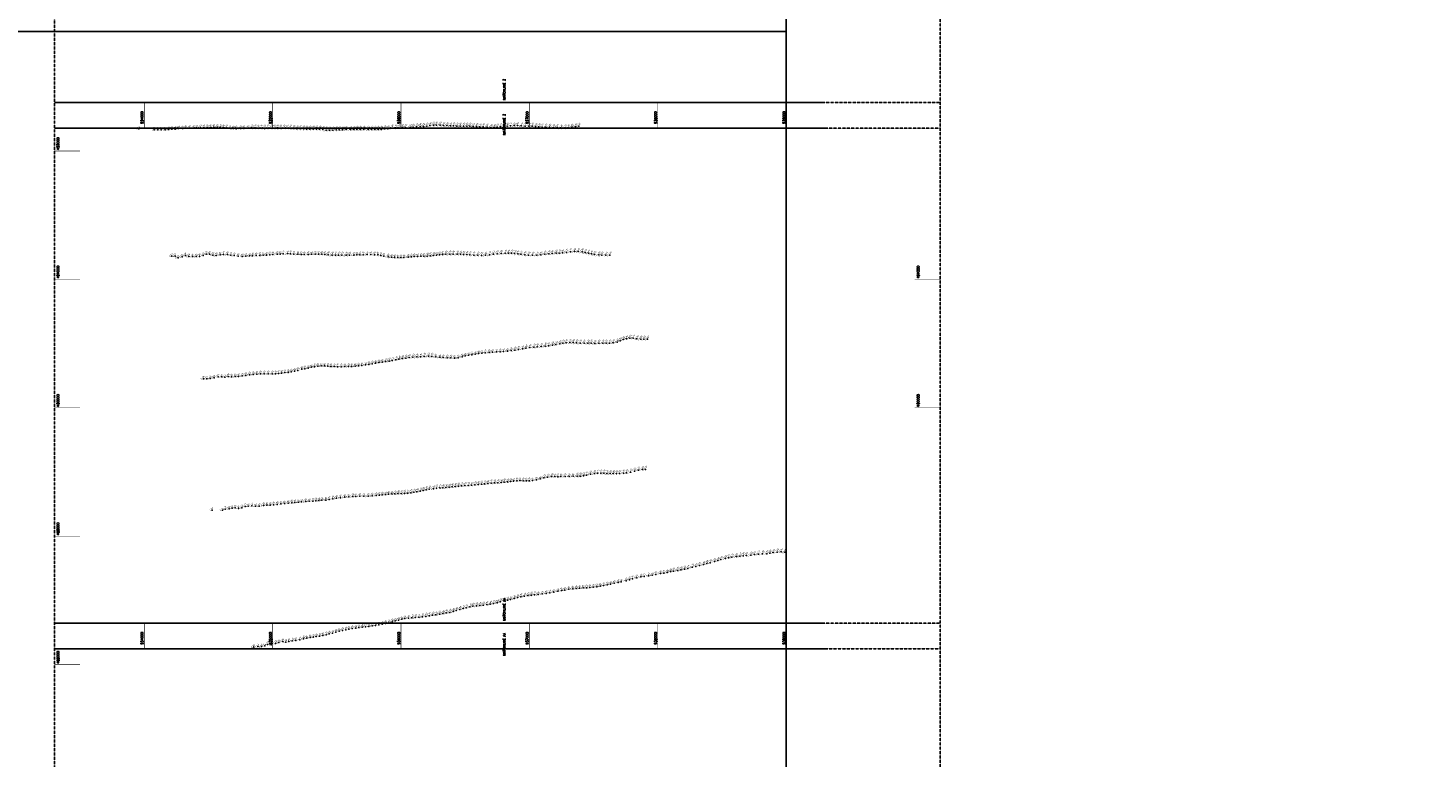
# Model space of a CAD drawing. Header units: feet. Extents: x 923032 to 950902, y 470215 to 606658.
# Tile 2 of 66: x 933094 to 944000, y 487273 to 492958. Entities that reach past the tile are written whole.
import ezdxf
from ezdxf.enums import TextEntityAlignment as Align

# ---------------------------------------------------------------- set-up
doc = ezdxf.new("R2010")
doc.units = ezdxf.units.FT
doc.header["$MEASUREMENT"] = 0
doc.header["$XCLIPFRAME"] = 0
doc.header["$PDSIZE"] = 100
doc.linetypes.add('DASHED', pattern=[0.75, 0.5, -0.25])
doc.linetypes.add('DASHED2', pattern=[0.375, 0.25, -0.125])
doc.layers.add('ALIGNSPACE-24x36', color=1, linetype='DASHED2', plot=False)
for name, color, linetype in [('ELEV8', 7, 'Continuous'), ('GRID-LABELS-X', 7, 'Continuous'), ('GRID-LABELS-Y', 7, 'Continuous'), ('GRID-TICKS-X', 7, 'Continuous'), ('GRID-TICKS-Y', 7, 'Continuous'), ('MATCHLINE', 7, 'DASHED'), ('POINTS8', 7, 'Continuous')]:
    doc.layers.add(name, color=color, linetype=linetype)
doc.layers.add('MrSID', color=251, linetype='Continuous', transparency=0.2)
doc.styles.add('MM-STANDARD', font='txt', dxfattribs={"height": 1})
doc.styles.get("Standard").update_dxf_attribs({"font": 'simplex.shx'})
picture_1 = doc.add_image_def('image1.sid', size_in_pixel=(6320, 6967))
picture_2 = doc.add_image_def('image2.sid', size_in_pixel=(6323, 6967))

msp = doc.modelspace()

# ---------------------------------------------------------------- linework, layer by layer
at = {"layer": 'ALIGNSPACE-24x36'}
for points in [[(933300, 496435), (940200, 496435), (940200, 492179), (933300, 492179)], [(933300, 492379), (940200, 492379), (940200, 488123), (933300, 488123)], [(933300, 488323), (940200, 488323), (940200, 484067), (933300, 484067)]]:
    msp.add_lwpolyline(points, close=True, dxfattribs=at)
at = {"layer": 'GRID-TICKS-X', "const_width": 4, "flags": 128}
for points in [[(934000, 492379), (934000, 492179)], [(935000, 492379), (935000, 492179)], [(936000, 492379), (936000, 492179)], [(937000, 492379), (937000, 492179)], [(938000, 492379), (938000, 492179)], [(939000, 492379), (939000, 492179)], [(934000, 488323), (934000, 488123)], [(935000, 488323), (935000, 488123)], [(936000, 488323), (936000, 488123)], [(937000, 488323), (937000, 488123)], [(938000, 488323), (938000, 488123)], [(939000, 488323), (939000, 488123)]]:
    msp.add_lwpolyline(points, dxfattribs=at)
at = {"layer": 'GRID-TICKS-Y', "const_width": 4, "flags": 128}
for points in [[(933300, 492000), (933500, 492000)], [(933300, 491000), (933500, 491000)], [(940000, 491000), (940200, 491000)], [(933300, 490000), (933500, 490000)], [(940000, 490000), (940200, 490000)], [(933300, 489000), (933500, 489000)], [(933300, 488000), (933500, 488000)]]:
    msp.add_lwpolyline(points, dxfattribs=at)
at = {"layer": 'MATCHLINE'}
for p, q in [((933300, 492379), (939300, 492379)), ((933300, 492179), (939300, 492179)), ((933300, 488323), (939300, 488323)), ((933300, 488123), (939300, 488123))]:
    msp.add_line(p, q, dxfattribs=at)
at = {"layer": 'POINTS8', "color": 250, "linetype": 'Continuous', "lineweight": 0, "transparency": 33554687}
for p in [(936149, 492191, -14), (936175, 492192, -14), (936200, 492195, -14), (936225, 492199, -14), (936252, 492201, -14), (936276, 492202, -14), (936305, 492202, -14), (936331, 492200, -14), (936357, 492198, -14), (936384, 492197, -14), (936409, 492196, -14), (936435, 492194, -14), (936460, 492194, -14), (936487, 492193, -14), (936512, 492194, -14), (936536, 492194, -14), (936563, 492192, -14), (936589, 492191, -15), (936802, 492191, -15), (936826, 492194, -15), (936852, 492196, -15), (936881, 492198, -15), (936906, 492198, -16), (936937, 492197, -15), (936967, 492195, -15), (936996, 492194, -15), (937022, 492193, -15), (937048, 492191, -15), (937385, 492193, -15), (933957, 492172, 7), (934077, 492165, 7), (934105, 492166, 5), (934131, 492165, 4), (934162, 492166, 1), (934189, 492168, -2), (934214, 492170, -4), (934241, 492171, -5), (934266, 492175, -6), (934297, 492177, -6), (934322, 492178, -7), (934351, 492179, -8), (934382, 492179, -7), (934406, 492180, -7), (934439, 492182, -8), (934464, 492183, -8), (934489, 492183, -8), (934516, 492184, -8), (934541, 492186, -9), (934567, 492187, -9), (934592, 492186, -9), (934617, 492184, -9), (934643, 492182, -9), (934667, 492178, -9), (934692, 492175, -9), (934716, 492174, -9), (934749, 492176, -9), (934776, 492176, -10), (934808, 492179, -10), (934836, 492181, -10), (934861, 492180, -10), (934885, 492179, -10), (934911, 492179, -11), (934935, 492177, -11), (934960, 492178, -11), (934985, 492178, -11), (935010, 492179, -11), (935037, 492180, -11), (935061, 492179, -11), (935087, 492179, -11), (935112, 492179, -12), (935137, 492178, -12), (935163, 492176, -11), (935189, 492174, -11), (935214, 492173, -11), (935239, 492172, -11), (935264, 492171, -11), (935289, 492171, -11), (935316, 492171, -12), (935341, 492170, -12), (935366, 492170, -12), (935391, 492168, -12), (935417, 492164, -12), (935442, 492163, -13), (935468, 492163, -13), (935494, 492165, -12), (935518, 492166, -12), (935545, 492166, -12), (935572, 492167, -12), (935605, 492167, -13), (935631, 492168, -13), (935656, 492169, -13), (935682, 492169, -13), (935710, 492169, -13), (935743, 492169, -13), (935770, 492169, -13), (935795, 492169, -13), (935822, 492169, -13), (935846, 492169, -13), (935872, 492172, -13), (935898, 492174, -13), (935931, 492178, -13), (935958, 492181, -14), (935983, 492181, -13), (936011, 492183, -13), (936035, 492184, -14), (936070, 492184, -14), (936094, 492185, -14), (936121, 492188, -14), (936615, 492189, -14), (936640, 492188, -14), (936671, 492186, -14), (936700, 492183, -14), (936726, 492183, -15), (936750, 492185, -14), (936776, 492188, -14), (937074, 492190, -15), (937099, 492186, -15), (937127, 492185, -15), (937157, 492185, -15), (937188, 492183, -15), (937216, 492183, -15), (937246, 492181, -15), (937275, 492181, -15), (937301, 492180, -15), (937330, 492185, -15), (937360, 492190, -15), (937289, 491211, -14), (937320, 491215, -14), (937350, 491217, -14), (937381, 491218, -14), (937411, 491216, -14), (937435, 491210, -14), (934214, 491182, 6), (934241, 491182, 4), (934263, 491168, 5), (934295, 491177, 5), (934321, 491186, 6), (934347, 491180, 6), (934376, 491178, 2), (934405, 491178, 1), (934431, 491180, -2), (934458, 491187, -4), (934481, 491198, -5), (934508, 491197, -5), (934535, 491190, -6), (934561, 491186, -6), (934590, 491191, -6), (934618, 491195, -6), (934647, 491194, -6), (934673, 491190, -7), (934700, 491186, -7), (934730, 491182, -7), (934762, 491180, -8), (934791, 491181, -8), (934820, 491183, -8), (934844, 491184, -8), (934872, 491186, -8), (934901, 491187, -8), (934925, 491188, -8), (934953, 491190, -8), (934978, 491192, -8), (935002, 491194, -8), (935034, 491197, -8), (935058, 491198, -8), (935082, 491200, -8), (935115, 491201, -8), (935140, 491200, -8), (935164, 491198, -8), (935197, 491196, -8), (935221, 491195, -8), (935245, 491195, -8), (935277, 491195, -9), (935302, 491196, -9), (935330, 491198, -9), (935358, 491198, -10), (935382, 491197, -10), (935407, 491195, -10), (935432, 491193, -10), (935464, 491190, -10), (935489, 491189, -10), (935514, 491188, -10), (935540, 491188, -10), (935573, 491188, -10), (935598, 491188, -10), (935631, 491190, -9), (935655, 491191, -9), (935680, 491192, -8), (935704, 491193, -8), (935737, 491194, -8), (935765, 491194, -8), (935794, 491193, -8), (935818, 491191, -8), (935842, 491187, -8), (935867, 491182, -8), (935900, 491176, -8), (935925, 491173, -8), (935949, 491172, -8), (935974, 491170, -9), (935999, 491170, -9), (936023, 491170, -9), (936055, 491174, -9), (936079, 491176, -9), (936103, 491178, -9), (936128, 491180, -10), (936153, 491182, -10), (936178, 491182, -10), (936203, 491182, -10), (936227, 491184, -10), (936251, 491186, -10), (936276, 491189, -10), (936300, 491193, -10), (936324, 491195, -10), (936348, 491197, -10), (936380, 491198, -11), (936406, 491198, -11), (936438, 491196, -11), (936463, 491196, -11), (936487, 491195, -11), (936512, 491194, -11), (936536, 491192, -12), (936567, 491189, -12), (936597, 491188, -12), (936627, 491187, -12), (936658, 491188, -13), (936689, 491191, -13), (936719, 491196, -12), (936749, 491200, -12), (936780, 491203, -13), (936812, 491205, -13), (936836, 491205, -13), (936861, 491204, -13), (936885, 491203, -13), (936909, 491199, -13), (936933, 491196, -13), (936963, 491193, -13), (936994, 491190, -13), (937025, 491189, -13), (937057, 491190, -14), (937088, 491192, -14), (937120, 491197, -14), (937151, 491200, -14), (937176, 491202, -14), (937208, 491205, -14), (937232, 491206, -14), (937257, 491208, -14), (937459, 491205, -14), (937483, 491199, -14), (937508, 491195, -14), (937540, 491192, -14), (937564, 491190, -14), (937596, 491189, -15), (937627, 491190, -15), (936857, 490447, -10), (936886, 490450, -10), (936915, 490454, -11), (936945, 490460, -12), (936972, 490464, -12), (937002, 490469, -11), (937035, 490472, -11), (937061, 490474, -11), (937092, 490477, -11), (937123, 490480, -11), (937148, 490483, -11), (937179, 490488, -12), (937207, 490494, -12), (937237, 490499, -13), (937261, 490503, -13), (937285, 490506, -13), (937316, 490509, -14), (937342, 490508, -14), (937368, 490506, -14), (937396, 490503, -14), (937426, 490503, -14), (937456, 490503, -14), (937481, 490503, -14), (937510, 490502, -14), (937540, 490504, -14), (937571, 490503, -14), (937597, 490503, -14), (937624, 490503, -15), (937653, 490506, -15), (937683, 490511, -15), (937706, 490522, -15), (937731, 490531, -15), (937755, 490538, -15), (937781, 490543, -15), (937807, 490543, -15), (937838, 490538, -15), (937868, 490536, -15), (937892, 490534, -15), (937920, 490534, -14), (935748, 490338, -9), (935774, 490343, -9), (935802, 490348, -10), (935828, 490352, -10), (935852, 490356, -10), (935880, 490361, -10), (935907, 490364, -10), (935932, 490369, -10), (935960, 490374, -10), (935984, 490379, -10), (936010, 490383, -10), (936037, 490387, -10), (936062, 490391, -11), (936093, 490394, -11), (936123, 490396, -11), (936151, 490398, -10), (936181, 490401, -10), (936213, 490402, -10), (936239, 490401, -10), (936270, 490397, -10), (936302, 490394, -9), (936329, 490391, -9), (936359, 490389, -9), (936389, 490389, -9), (936416, 490388, -9), (936444, 490389, -8), (936475, 490397, -8), (936500, 490404, -9), (936525, 490409, -10), (936552, 490413, -10), (936578, 490418, -10), (936604, 490422, -9), (936630, 490426, -9), (936656, 490429, -9), (936686, 490431, -9), (936713, 490433, -9), (936743, 490435, -9), (936773, 490437, -9), (936798, 490440, -10), (936829, 490442, -10), (934462, 490227, 5), (934487, 490227, 5), (934514, 490229, 6), (934544, 490233, 5), (934576, 490242, 2), (934603, 490242, 0), (934627, 490240, -3), (934653, 490244, -5), (934678, 490241, -5), (934707, 490243, -6), (934734, 490245, -6), (934763, 490248, -6), (934790, 490252, -6), (934819, 490257, -6), (934847, 490260, -6), (934876, 490263, -6), (934904, 490265, -6), (934934, 490266, -6), (934964, 490265, -6), (934996, 490266, -6), (935021, 490266, -6), (935046, 490268, -6), (935070, 490271, -6), (935095, 490274, -7), (935120, 490276, -7), (935144, 490280, -7), (935169, 490285, -7), (935195, 490291, -8), (935226, 490300, -7), (935251, 490305, -7), (935276, 490310, -6), (935300, 490316, -6), (935327, 490320, -8), (935352, 490325, -8), (935377, 490326, -9), (935404, 490326, -9), (935429, 490325, -9), (935454, 490322, -9), (935480, 490321, -9), (935506, 490320, -9), (935534, 490320, -9), (935563, 490321, -9), (935590, 490322, -9), (935615, 490322, -10), (935642, 490324, -10), (935669, 490327, -10), (935695, 490330, -9), (935723, 490334, -9), (937173, 489464, -10), (937198, 489464, -10), (937246, 489464, -9), (937278, 489465, -10), (937309, 489466, -10), (937340, 489467, -10), (937372, 489468, -10), (937396, 489469, -10), (937421, 489471, -11), (937445, 489476, -11), (937475, 489483, -10), (937507, 489488, -10), (937531, 489491, -11), (937556, 489491, -11), (937580, 489491, -11), (937604, 489489, -11), (937628, 489488, -11), (937653, 489488, -12), (937678, 489488, -12), (937702, 489489, -12), (937733, 489491, -12), (937757, 489493, -12), (937788, 489499, -12), (937819, 489507, -12), (937849, 489514, -12), (937880, 489519, -12), (937904, 489521, -12), (936173, 489357, -11), (936196, 489361, -11), (936220, 489366, -11), (936252, 489370, -11), (936276, 489374, -11), (936301, 489376, -11), (936326, 489378, -11), (936350, 489380, -11), (936374, 489383, -11), (936398, 489385, -11), (936422, 489387, -11), (936447, 489390, -11), (936472, 489392, -11), (936498, 489394, -11), (936524, 489396, -11), (936550, 489398, -11), (936576, 489399, -11), (936600, 489402, -11), (936626, 489405, -12), (936651, 489408, -12), (936676, 489411, -12), (936702, 489413, -12), (936728, 489415, -12), (936754, 489417, -11), (936779, 489419, -11), (936804, 489422, -11), (936828, 489424, -10), (936852, 489427, -10), (936876, 489430, -10), (936901, 489432, -10), (936926, 489433, -10), (936951, 489432, -9), (936975, 489431, -9), (936999, 489432, -9), (937023, 489433, -9), (937054, 489438, -9), (937084, 489446, -9), (937113, 489454, -10), (937142, 489460, -10), (937222, 489463, -10), (935035, 489248, -7), (935063, 489251, -8), (935091, 489254, -8), (935120, 489257, -8), (935148, 489260, -8), (935173, 489262, -8), (935198, 489264, -8), (935224, 489267, -8), (935257, 489270, -8), (935284, 489272, -9), (935312, 489274, -9), (935336, 489276, -9), (935360, 489278, -9), (935384, 489280, -8), (935415, 489282, -8), (935441, 489287, -8), (935468, 489292, -8), (935498, 489296, -8), (935529, 489300, -8), (935561, 489303, -8), (935592, 489306, -8), (935624, 489309, -9), (935648, 489310, -9), (935679, 489312, -9), (935711, 489312, -9), (935743, 489312, -9), (935774, 489314, -10), (935806, 489317, -10), (935830, 489320, -10), (935854, 489322, -10), (935879, 489324, -10), (935903, 489327, -10), (935928, 489329, -10), (935952, 489331, -10), (935976, 489332, -10), (936001, 489333, -10), (936026, 489334, -10), (936051, 489336, -10), (936076, 489339, -10), (936100, 489342, -10), (936124, 489347, -10), (936148, 489352, -11), (934528, 489204, 8), (934608, 489203, 4), (934631, 489212, 4), (934660, 489213, 5), (934684, 489219, 7), (934709, 489222, 4), (934735, 489217, 1), (934761, 489222, -2), (934785, 489232, -3), (934809, 489233, -5), (934838, 489236, -6), (934866, 489233, -6), (934895, 489235, -6), (934928, 489239, -6), (934955, 489242, -6), (934981, 489243, -7), (935006, 489245, -7), (938468, 488810, -12), (938492, 488818, -12), (938527, 488827, -12), (938551, 488832, -12), (938578, 488836, -12), (938612, 488842, -12), (938639, 488844, -12), (938665, 488847, -12), (938690, 488849, -13), (938725, 488853, -13), (938753, 488857, -12), (938784, 488860, -12), (938817, 488862, -12), (938849, 488864, -12), (938873, 488868, -12), (938900, 488872, -12), (938931, 488877, -13), (938960, 488879, -13), (938990, 488875, -13), (937986, 488703, -9), (938020, 488709, -10), (938048, 488713, -10), (938074, 488717, -10), (938099, 488724, -10), (938122, 488728, -10), (938154, 488734, -11), (938180, 488737, -10), (938207, 488743, -10), (938234, 488748, -10), (938269, 488758, -10), (938296, 488764, -10), (938325, 488772, -10), (938357, 488779, -11), (938382, 488787, -12), (938409, 488794, -12), (938442, 488803, -12), (937364, 488593, -9), (937391, 488595, -8), (937418, 488597, -9), (937444, 488598, -9), (937470, 488600, -9), (937496, 488604, -9), (937524, 488607, -8), (937550, 488611, -8), (937576, 488616, -8), (937605, 488621, -8), (937631, 488626, -8), (937660, 488634, -9), (937692, 488640, -9), (937716, 488644, -8), (937754, 488653, -8), (937780, 488661, -9), (937804, 488669, -9), (937837, 488677, -9), (937869, 488683, -9), (937893, 488687, -9), (937927, 488692, -9), (937956, 488696, -9), (936773, 488488, -11), (936800, 488496, -10), (936828, 488502, -10), (936853, 488508, -10), (936880, 488515, -10), (936907, 488522, -10), (936933, 488528, -10), (936960, 488533, -10), (936987, 488537, -10), (937013, 488541, -10), (937040, 488544, -10), (937068, 488545, -10), (937100, 488550, -10), (937131, 488555, -9), (937158, 488560, -9), (937190, 488565, -9), (937222, 488572, -9), (937249, 488576, -9), (937275, 488580, -9), (937306, 488587, -9), (937337, 488590, -9), (936192, 488376, -10), (936219, 488380, -11), (936246, 488384, -10), (936272, 488388, -10), (936299, 488392, -10), (936326, 488397, -10), (936352, 488402, -11), (936380, 488407, -11), (936406, 488413, -11), (936430, 488421, -11), (936458, 488429, -11), (936484, 488436, -11), (936508, 488443, -11), (936536, 488449, -11), (936560, 488454, -11), (936588, 488457, -11), (936614, 488460, -11), (936639, 488464, -11), (936668, 488468, -11), (936695, 488471, -11), (936721, 488476, -11), (936748, 488482, -11), (935543, 488266, -8), (935569, 488272, -8), (935594, 488277, -8), (935619, 488281, -8), (935648, 488285, -7), (935672, 488288, -7), (935698, 488291, -7), (935723, 488294, -7), (935750, 488297, -7), (935775, 488301, -7), (935800, 488305, -7), (935826, 488309, -7), (935854, 488315, -7), (935878, 488320, -8), (935904, 488326, -8), (935930, 488333, -8), (935955, 488340, -9), (935980, 488346, -8), (936005, 488353, -8), (936030, 488358, -9), (936058, 488362, -10), (936085, 488364, -10), (936111, 488366, -10), (936139, 488369, -10), (936165, 488372, -10), (934959, 488157, 5), (935023, 488165, -2), (935049, 488172, -3), (935079, 488180, -5), (935102, 488175, -3), (935126, 488180, -3), (935153, 488185, -4), (935181, 488189, -4), (935211, 488194, -4), (935241, 488201, -5), (935265, 488205, -5), (935291, 488210, -5), (935315, 488214, -5), (935340, 488218, -6), (935366, 488222, -6), (935391, 488228, -6), (935416, 488232, -6), (935441, 488239, -7), (935467, 488246, -7), (935491, 488253, -7), (935517, 488260, -8), (934854, 488137, 8), (934884, 488140, 3), (934913, 488140, 2), (934938, 488146, 4), (934989, 488154, 3)]:
    msp.add_point(p, dxfattribs=at)

# ---------------------------------------------------------------- texts
at = {"layer": 'ELEV8', "color": 18, "true_color": 0x000000, "transparency": 33554687, "style": 'MM-STANDARD'}
for s, p in [('7.22', (933957, 492172, 7)), ('-1.84', (934189, 492168, -2)), ('-3.67', (934214, 492170, -4)), ('-5.24', (934241, 492171, -5)), ('-5.80', (934266, 492175, -6)), ('-6.50', (934297, 492177, -6)), ('-7.30', (934322, 492178, -7)), ('-7.50', (934351, 492179, -8)), ('-7.30', (934382, 492179, -7)), ('-7.40', (934406, 492180, -7)), ('-7.50', (934439, 492182, -8)), ('-7.90', (934464, 492183, -8)), ('-8.30', (934489, 492183, -8)), ('-8.50', (934516, 492184, -8)), ('-8.90', (934541, 492186, -9)), ('-9.10', (934567, 492187, -9)), ('-9.10', (934592, 492186, -9)), ('-8.90', (934617, 492184, -9)), ('-8.90', (934643, 492182, -9)), ('-8.70', (934667, 492178, -9)), ('-8.90', (934692, 492175, -9)), ('-9.20', (934716, 492174, -9)), ('-9.40', (934749, 492176, -9)), ('-9.80', (934776, 492176, -10)), ('-9.90', (934808, 492179, -10)), ('-10.20', (934836, 492181, -10)), ('-10.40', (934861, 492180, -10)), ('-10.40', (934885, 492179, -10)), ('-10.70', (934911, 492179, -11)), ('-10.70', (934935, 492177, -11)), ('-10.70', (934960, 492178, -11)), ('-10.60', (934985, 492178, -11)), ('-10.70', (935010, 492179, -11)), ('-10.80', (935037, 492180, -11)), ('-11.00', (935061, 492179, -11)), ('-11.40', (935087, 492179, -11)), ('-11.60', (935112, 492179, -12)), ('-11.50', (935137, 492178, -12)), ('-11.40', (935163, 492176, -11)), ('-11.40', (935189, 492174, -11)), ('-11.20', (935214, 492173, -11)), ('-11.20', (935239, 492172, -11)), ('-11.30', (935264, 492171, -11)), ('-11.40', (935289, 492171, -11)), ('-11.70', (935316, 492171, -12)), ('-11.80', (935341, 492170, -12)), ('-11.90', (935366, 492170, -12)), ('-11.80', (935391, 492168, -12)), ('-12.10', (935417, 492164, -12)), ('-12.60', (935442, 492163, -13)), ('-12.60', (935468, 492163, -13)), ('-12.30', (935494, 492165, -12)), ('-12.40', (935518, 492166, -12)), ('-12.50', (935545, 492166, -12)), ('-12.50', (935572, 492167, -12)), ('-12.60', (935605, 492167, -13)), ('-12.70', (935631, 492168, -13)), ('-12.90', (935656, 492169, -13)), ('-12.90', (935682, 492169, -13)), ('-13.00', (935710, 492169, -13)), ('-13.00', (935743, 492169, -13)), ('-13.10', (935770, 492169, -13)), ('-13.20', (935795, 492169, -13)), ('-13.30', (935822, 492169, -13)), ('-13.30', (935846, 492169, -13)), ('-13.10', (935872, 492172, -13)), ('-13.30', (935898, 492174, -13)), ('-13.40', (935931, 492178, -13)), ('-13.50', (935958, 492181, -14)), ('-13.40', (935983, 492181, -13)), ('-13.40', (936011, 492183, -13)), ('-13.50', (936035, 492184, -14)), ('-13.90', (936070, 492184, -14)), ('-14.00', (936094, 492185, -14)), ('-14.00', (936121, 492188, -14)), ('-13.90', (936149, 492191, -14)), ('-13.80', (936175, 492192, -14)), ('-13.90', (936200, 492195, -14)), ('-13.90', (936225, 492199, -14)), ('-13.90', (936252, 492201, -14)), ('-14.00', (936276, 492202, -14)), ('-13.90', (936305, 492202, -14)), ('-14.10', (936331, 492200, -14)), ('-14.10', (936357, 492198, -14)), ('-14.10', (936384, 492197, -14)), ('-14.10', (936409, 492196, -14)), ('-14.10', (936435, 492194, -14)), ('-14.30', (936460, 492194, -14)), ('-14.30', (936487, 492193, -14)), ('-14.30', (936512, 492194, -14)), ('-14.30', (936536, 492194, -14)), ('-14.50', (936563, 492192, -14)), ('-14.60', (936589, 492191, -15)), ('-14.50', (936615, 492189, -14)), ('-14.50', (936640, 492188, -14)), ('-14.50', (936671, 492186, -14)), ('-14.50', (936700, 492183, -14)), ('-14.60', (936726, 492183, -15)), ('-14.50', (936750, 492185, -14)), ('-14.40', (936776, 492188, -14)), ('-14.60', (936802, 492191, -15)), ('-14.80', (936826, 492194, -15)), ('-15.10', (936852, 492196, -15)), ('-15.20', (936881, 492198, -15)), ('-15.50', (936906, 492198, -16)), ('-15.40', (936937, 492197, -15)), ('-15.20', (936967, 492195, -15)), ('-15.20', (936996, 492194, -15)), ('-15.10', (937022, 492193, -15)), ('-15.00', (937048, 492191, -15)), ('-15.10', (937074, 492190, -15)), ('-15.10', (937099, 492186, -15)), ('-14.90', (937127, 492185, -15)), ('-14.80', (937157, 492185, -15)), ('-14.90', (937188, 492183, -15)), ('-15.10', (937216, 492183, -15)), ('-15.20', (937246, 492181, -15)), ('-15.10', (937275, 492181, -15)), ('-15.20', (937301, 492180, -15)), ('-15.20', (937330, 492185, -15)), ('-15.20', (937360, 492190, -15)), ('-15.00', (937385, 492193, -15)), ('7.16', (934077, 492165, 7)), ('5.16', (934105, 492166, 5)), ('3.51', (934131, 492165, 4)), ('0.65', (934162, 492166, 1)), ('6.26', (934321, 491186, 6)), ('-4.42', (934458, 491187, -4)), ('-5.30', (934481, 491198, -5)), ('-5.40', (934508, 491197, -5)), ('-5.50', (934535, 491190, -6)), ('-5.70', (934561, 491186, -6)), ('-5.90', (934590, 491191, -6)), ('-6.10', (934618, 491195, -6)), ('-6.30', (934647, 491194, -6)), ('-6.70', (934673, 491190, -7)), ('-7.10', (934700, 491186, -7)), ('-8.00', (934844, 491184, -8)), ('-7.80', (934872, 491186, -8)), ('-7.90', (934901, 491187, -8)), ('-8.10', (934925, 491188, -8)), ('-8.00', (934953, 491190, -8)), ('-7.90', (934978, 491192, -8)), ('-7.90', (935002, 491194, -8)), ('-7.70', (935034, 491197, -8)), ('-7.80', (935058, 491198, -8)), ('-8.10', (935082, 491200, -8)), ('-8.10', (935115, 491201, -8)), ('-8.10', (935140, 491200, -8)), ('-8.30', (935164, 491198, -8)), ('-8.40', (935197, 491196, -8)), ('-8.40', (935221, 491195, -8)), ('-8.50', (935245, 491195, -8)), ('-8.80', (935277, 491195, -9)), ('-9.00', (935302, 491196, -9)), ('-9.30', (935330, 491198, -9)), ('-9.70', (935358, 491198, -10)), ('-9.90', (935382, 491197, -10)), ('-9.80', (935407, 491195, -10)), ('-10.00', (935432, 491193, -10)), ('-10.30', (935464, 491190, -10)), ('-10.40', (935489, 491189, -10)), ('-10.50', (935514, 491188, -10)), ('-10.50', (935540, 491188, -10)), ('-10.20', (935573, 491188, -10)), ('-10.00', (935598, 491188, -10)), ('-9.30', (935631, 491190, -9)), ('-8.80', (935655, 491191, -9)), ('-8.50', (935680, 491192, -8)), ('-8.20', (935704, 491193, -8)), ('-8.10', (935737, 491194, -8)), ('-7.90', (935765, 491194, -8)), ('-7.60', (935794, 491193, -8)), ('-7.60', (935818, 491191, -8)), ('-7.80', (935842, 491187, -8)), ('-10.20', (936203, 491182, -10)), ('-10.50', (936227, 491184, -10)), ('-10.10', (936251, 491186, -10)), ('-9.70', (936276, 491189, -10)), ('-9.60', (936300, 491193, -10)), ('-9.90', (936324, 491195, -10)), ('-10.30', (936348, 491197, -10)), ('-10.70', (936380, 491198, -11)), ('-11.06', (936406, 491198, -11)), ('-11.30', (936438, 491196, -11)), ('-10.90', (936463, 491196, -11)), ('-11.00', (936487, 491195, -11)), ('-11.30', (936512, 491194, -11)), ('-11.60', (936536, 491192, -12)), ('-11.70', (936567, 491189, -12)), ('-12.10', (936597, 491188, -12)), ('-12.30', (936627, 491187, -12)), ('-12.60', (936658, 491188, -13)), ('-12.70', (936689, 491191, -13)), ('-12.50', (936719, 491196, -12)), ('-12.50', (936749, 491200, -12)), ('-12.80', (936780, 491203, -13)), ('-12.70', (936812, 491205, -13)), ('-12.90', (936836, 491205, -13)), ('-13.20', (936861, 491204, -13)), ('-13.30', (936885, 491203, -13)), ('-13.20', (936909, 491199, -13)), ('-13.20', (936933, 491196, -13)), ('-13.30', (936963, 491193, -13)), ('-13.30', (936994, 491190, -13)), ('-13.40', (937025, 491189, -13)), ('-13.70', (937057, 491190, -14)), ('-13.90', (937088, 491192, -14)), ('-13.90', (937120, 491197, -14)), ('-13.70', (937151, 491200, -14)), ('-13.90', (937176, 491202, -14)), ('-14.10', (937208, 491205, -14)), ('-14.10', (937232, 491206, -14)), ('-14.20', (937257, 491208, -14)), ('-14.20', (937289, 491211, -14)), ('-14.10', (937320, 491215, -14)), ('-14.20', (937350, 491217, -14)), ('-14.30', (937381, 491218, -14)), ('-14.30', (937411, 491216, -14)), ('-14.30', (937435, 491210, -14)), ('-14.40', (937459, 491205, -14)), ('-14.40', (937483, 491199, -14)), ('-14.50', (937508, 491195, -14)), ('-14.50', (937540, 491192, -14)), ('-14.50', (937564, 491190, -14)), ('-15.00', (937596, 491189, -15)), ('-15.10', (937627, 491190, -15)), ('5.63', (934214, 491182, 6)), ('3.99', (934241, 491182, 4)), ('5.03', (934263, 491168, 5)), ('5.01', (934295, 491177, 5)), ('5.58', (934347, 491180, 6)), ('2.48', (934376, 491178, 2)), ('0.73', (934405, 491178, 1)), ('-2.34', (934431, 491180, -2)), ('-7.40', (934730, 491182, -7)), ('-7.80', (934762, 491180, -8)), ('-8.10', (934791, 491181, -8)), ('-8.10', (934820, 491183, -8)), ('-7.80', (935867, 491182, -8)), ('-7.80', (935900, 491176, -8)), ('-8.00', (935925, 491173, -8)), ('-8.20', (935949, 491172, -8)), ('-8.60', (935974, 491170, -9)), ('-8.90', (935999, 491170, -9)), ('-9.00', (936023, 491170, -9)), ('-9.00', (936055, 491174, -9)), ('-9.10', (936079, 491176, -9)), ('-9.30', (936103, 491178, -9)), ('-9.50', (936128, 491180, -10)), ('-9.70', (936153, 491182, -10)), ('-9.90', (936178, 491182, -10)), ('-14.70', (937731, 490531, -15)), ('-14.90', (937755, 490538, -15)), ('-14.80', (937781, 490543, -15)), ('-14.70', (937807, 490543, -15)), ('-14.80', (937838, 490538, -15)), ('-14.80', (937868, 490536, -15)), ('-14.60', (937892, 490534, -15)), ('-14.50', (937920, 490534, -14)), ('-9.30', (936604, 490422, -9)), ('-9.20', (936630, 490426, -9)), ('-9.40', (936656, 490429, -9)), ('-9.20', (936686, 490431, -9)), ('-9.00', (936713, 490433, -9)), ('-9.00', (936743, 490435, -9)), ('-9.30', (936773, 490437, -9)), ('-9.70', (936798, 490440, -10)), ('-9.60', (936829, 490442, -10)), ('-9.80', (936857, 490447, -10)), ('-10.00', (936886, 490450, -10)), ('-10.70', (936915, 490454, -11)), ('-11.50', (936945, 490460, -12)), ('-11.60', (936972, 490464, -12)), ('-11.00', (937002, 490469, -11)), ('-11.10', (937035, 490472, -11)), ('-11.30', (937061, 490474, -11)), ('-11.20', (937092, 490477, -11)), ('-10.80', (937123, 490480, -11)), ('-11.10', (937148, 490483, -11)), ('-11.80', (937179, 490488, -12)), ('-12.00', (937207, 490494, -12)), ('-12.90', (937237, 490499, -13)), ('-13.20', (937261, 490503, -13)), ('-13.40', (937285, 490506, -13)), ('-13.70', (937316, 490509, -14)), ('-14.00', (937342, 490508, -14)), ('-14.20', (937368, 490506, -14)), ('-14.20', (937396, 490503, -14)), ('-13.90', (937426, 490503, -14)), ('-14.20', (937456, 490503, -14)), ('-14.40', (937481, 490503, -14)), ('-14.30', (937510, 490502, -14)), ('-14.30', (937540, 490504, -14)), ('-14.30', (937571, 490503, -14)), ('-14.50', (937597, 490503, -14)), ('-14.70', (937624, 490503, -15)), ('-14.90', (937653, 490506, -15)), ('-14.60', (937683, 490511, -15)), ('-14.60', (937706, 490522, -15)), ('-6.10', (935300, 490316, -6)), ('-8.50', (935327, 490320, -8)), ('-8.50', (935352, 490325, -8)), ('-8.60', (935377, 490326, -9)), ('-8.80', (935404, 490326, -9)), ('-8.80', (935429, 490325, -9)), ('-8.90', (935454, 490322, -9)), ('-9.10', (935480, 490321, -9)), ('-9.20', (935506, 490320, -9)), ('-9.30', (935534, 490320, -9)), ('-9.30', (935563, 490321, -9)), ('-9.40', (935590, 490322, -9)), ('-9.50', (935615, 490322, -10)), ('-9.60', (935642, 490324, -10)), ('-9.60', (935669, 490327, -10)), ('-9.40', (935695, 490330, -9)), ('-9.30', (935723, 490334, -9)), ('-9.30', (935748, 490338, -9)), ('-9.30', (935774, 490343, -9)), ('-9.60', (935802, 490348, -10)), ('-9.80', (935828, 490352, -10)), ('-9.90', (935852, 490356, -10)), ('-10.00', (935880, 490361, -10)), ('-10.10', (935907, 490364, -10)), ('-10.10', (935932, 490369, -10)), ('-10.30', (935960, 490374, -10)), ('-10.20', (935984, 490379, -10)), ('-10.20', (936010, 490383, -10)), ('-10.40', (936037, 490387, -10)), ('-10.60', (936062, 490391, -11)), ('-10.60', (936093, 490394, -11)), ('-10.60', (936123, 490396, -11)), ('-10.40', (936151, 490398, -10)), ('-10.20', (936181, 490401, -10)), ('-10.10', (936213, 490402, -10)), ('-10.00', (936239, 490401, -10)), ('-9.60', (936270, 490397, -10)), ('-9.20', (936302, 490394, -9)), ('-8.90', (936329, 490391, -9)), ('-8.80', (936359, 490389, -9)), ('-8.90', (936389, 490389, -9)), ('-8.60', (936416, 490388, -9)), ('-8.40', (936444, 490389, -8)), ('-8.30', (936475, 490397, -8)), ('-8.80', (936500, 490404, -9)), ('-9.50', (936525, 490409, -10)), ('-9.60', (936552, 490413, -10)), ('-9.50', (936578, 490418, -10)), ('5.09', (934462, 490227, 5)), ('4.94', (934487, 490227, 5)), ('5.65', (934514, 490229, 6)), ('5.06', (934544, 490233, 5)), ('1.93', (934576, 490242, 2)), ('0.00', (934603, 490242, 0)), ('-3.12', (934627, 490240, -3)), ('-4.99', (934653, 490244, -5)), ('-4.90', (934678, 490241, -5)), ('-5.60', (934707, 490243, -6)), ('-5.90', (934734, 490245, -6)), ('-5.70', (934763, 490248, -6)), ('-5.50', (934790, 490252, -6)), ('-5.50', (934819, 490257, -6)), ('-5.60', (934847, 490260, -6)), ('-5.90', (934876, 490263, -6)), ('-6.00', (934904, 490265, -6)), ('-6.10', (934934, 490266, -6)), ('-6.00', (934964, 490265, -6)), ('-6.10', (934996, 490266, -6)), ('-6.20', (935021, 490266, -6)), ('-6.10', (935046, 490268, -6)), ('-6.40', (935070, 490271, -6)), ('-6.70', (935095, 490274, -7)), ('-6.90', (935120, 490276, -7)), ('-7.20', (935144, 490280, -7)), ('-7.30', (935169, 490285, -7)), ('-7.50', (935195, 490291, -8)), ('-7.40', (935226, 490300, -7)), ('-7.20', (935251, 490305, -7)), ('-6.00', (935276, 490310, -6)), ('-9.10', (937084, 489446, -9)), ('-10.10', (937113, 489454, -10)), ('-10.10', (937142, 489460, -10)), ('-10.10', (937173, 489464, -10)), ('-9.70', (937198, 489464, -10)), ('-9.50', (937222, 489463, -10)), ('-9.40', (937246, 489464, -9)), ('-9.50', (937278, 489465, -10)), ('-9.60', (937309, 489466, -10)), ('-9.80', (937340, 489467, -10)), ('-10.00', (937372, 489468, -10)), ('-10.50', (937396, 489469, -10)), ('-10.60', (937421, 489471, -11)), ('-10.70', (937445, 489476, -11)), ('-10.20', (937475, 489483, -10)), ('-10.50', (937507, 489488, -10)), ('-10.70', (937531, 489491, -11)), ('-11.10', (937556, 489491, -11)), ('-11.20', (937580, 489491, -11)), ('-11.30', (937604, 489489, -11)), ('-11.40', (937628, 489488, -11)), ('-11.60', (937653, 489488, -12)), ('-11.60', (937678, 489488, -12)), ('-11.50', (937702, 489489, -12)), ('-11.70', (937733, 489491, -12)), ('-11.80', (937757, 489493, -12)), ('-12.10', (937788, 489499, -12)), ('-12.30', (937819, 489507, -12)), ('-12.30', (937849, 489514, -12)), ('-12.20', (937880, 489519, -12)), ('-12.20', (937904, 489521, -12)), ('-10.10', (935952, 489331, -10)), ('-10.20', (935976, 489332, -10)), ('-10.10', (936001, 489333, -10)), ('-10.00', (936026, 489334, -10)), ('-10.10', (936051, 489336, -10)), ('-10.20', (936076, 489339, -10)), ('-10.40', (936100, 489342, -10)), ('-10.50', (936124, 489347, -10)), ('-10.70', (936148, 489352, -11)), ('-10.80', (936173, 489357, -11)), ('-10.80', (936196, 489361, -11)), ('-10.80', (936220, 489366, -11)), ('-11.00', (936252, 489370, -11)), ('-11.30', (936276, 489374, -11)), ('-11.20', (936301, 489376, -11)), ('-11.00', (936326, 489378, -11)), ('-11.20', (936350, 489380, -11)), ('-11.40', (936374, 489383, -11)), ('-11.40', (936398, 489385, -11)), ('-11.30', (936422, 489387, -11)), ('-10.80', (936447, 489390, -11)), ('-10.80', (936472, 489392, -11)), ('-11.00', (936498, 489394, -11)), ('-11.30', (936524, 489396, -11)), ('-11.40', (936550, 489398, -11)), ('-11.30', (936576, 489399, -11)), ('-11.20', (936600, 489402, -11)), ('-11.50', (936626, 489405, -12)), ('-11.70', (936651, 489408, -12)), ('-11.80', (936676, 489411, -12)), ('-11.70', (936702, 489413, -12)), ('-11.60', (936728, 489415, -12)), ('-11.40', (936754, 489417, -11)), ('-11.20', (936779, 489419, -11)), ('-10.80', (936804, 489422, -11)), ('-10.50', (936828, 489424, -10)), ('-10.30', (936852, 489427, -10)), ('-9.90', (936876, 489430, -10)), ('-9.70', (936901, 489432, -10)), ('-9.50', (936926, 489433, -10)), ('-9.20', (936951, 489432, -9)), ('-8.90', (936975, 489431, -9)), ('-8.70', (936999, 489432, -9)), ('-8.60', (937023, 489433, -9)), ('-8.80', (937054, 489438, -9)), ('-1.57', (934761, 489222, -2)), ('-3.40', (934785, 489232, -3)), ('-5.30', (934809, 489233, -5)), ('-5.50', (934838, 489236, -6)), ('-5.60', (934866, 489233, -6)), ('-6.00', (934895, 489235, -6)), ('-6.20', (934928, 489239, -6)), ('-6.40', (934955, 489242, -6)), ('-6.60', (934981, 489243, -7)), ('-7.00', (935006, 489245, -7)), ('-7.30', (935035, 489248, -7)), ('-7.60', (935063, 489251, -8)), ('-7.80', (935091, 489254, -8)), ('-7.90', (935120, 489257, -8)), ('-7.90', (935148, 489260, -8)), ('-8.20', (935173, 489262, -8)), ('-8.30', (935198, 489264, -8)), ('-8.40', (935224, 489267, -8)), ('-8.50', (935257, 489270, -8)), ('-8.80', (935284, 489272, -9)), ('-8.70', (935312, 489274, -9)), ('-8.70', (935336, 489276, -9)), ('-8.60', (935360, 489278, -9)), ('-8.50', (935384, 489280, -8)), ('-8.40', (935415, 489282, -8)), ('-8.50', (935441, 489287, -8)), ('-8.40', (935468, 489292, -8)), ('-8.30', (935498, 489296, -8)), ('-8.30', (935529, 489300, -8)), ('-8.40', (935561, 489303, -8)), ('-8.50', (935592, 489306, -8)), ('-9.10', (935624, 489309, -9)), ('-8.90', (935648, 489310, -9)), ('-8.90', (935679, 489312, -9)), ('-9.20', (935711, 489312, -9)), ('-9.10', (935743, 489312, -9)), ('-9.50', (935774, 489314, -10)), ('-9.70', (935806, 489317, -10)), ('-9.70', (935830, 489320, -10)), ('-9.80', (935854, 489322, -10)), ('-9.90', (935879, 489324, -10)), ('-9.80', (935903, 489327, -10)), ('-9.90', (935928, 489329, -10)), ('7.59', (934528, 489204, 8)), ('4.31', (934608, 489203, 4)), ('4.18', (934631, 489212, 4)), ('4.53', (934660, 489213, 5)), ('6.60', (934684, 489219, 7)), ('3.86', (934709, 489222, 4)), ('1.49', (934735, 489217, 1)), ('-11.50', (938382, 488787, -12)), ('-12.00', (938409, 488794, -12)), ('-12.00', (938442, 488803, -12)), ('-12.40', (938468, 488810, -12)), ('-12.40', (938492, 488818, -12)), ('-12.30', (938527, 488827, -12)), ('-11.90', (938551, 488832, -12)), ('-12.30', (938578, 488836, -12)), ('-12.50', (938612, 488842, -12)), ('-12.10', (938639, 488844, -12)), ('-12.40', (938665, 488847, -12)), ('-12.60', (938690, 488849, -13)), ('-12.60', (938725, 488853, -13)), ('-12.20', (938753, 488857, -12)), ('-12.10', (938784, 488860, -12)), ('-11.90', (938817, 488862, -12)), ('-11.90', (938849, 488864, -12)), ('-11.80', (938873, 488868, -12)), ('-12.30', (938900, 488872, -12)), ('-12.80', (938931, 488877, -13)), ('-13.00', (938960, 488879, -13)), ('-13.00', (938990, 488875, -13)), ('-8.90', (937837, 488677, -9)), ('-9.10', (937869, 488683, -9)), ('-9.10', (937893, 488687, -9)), ('-9.20', (937927, 488692, -9)), ('-9.30', (937956, 488696, -9)), ('-9.30', (937986, 488703, -9)), ('-9.50', (938020, 488709, -10)), ('-9.70', (938048, 488713, -10)), ('-9.90', (938074, 488717, -10)), ('-10.00', (938099, 488724, -10)), ('-10.20', (938122, 488728, -10)), ('-10.70', (938154, 488734, -11)), ('-10.30', (938180, 488737, -10)), ('-10.20', (938207, 488743, -10)), ('-10.20', (938234, 488748, -10)), ('-10.30', (938269, 488758, -10)), ('-10.40', (938296, 488764, -10)), ('-10.50', (938325, 488772, -10)), ('-10.90', (938357, 488779, -11)), ('-8.60', (937222, 488572, -9)), ('-8.70', (937249, 488576, -9)), ('-8.80', (937275, 488580, -9)), ('-9.00', (937306, 488587, -9)), ('-8.80', (937337, 488590, -9)), ('-8.60', (937364, 488593, -9)), ('-8.50', (937391, 488595, -8)), ('-8.60', (937418, 488597, -9)), ('-8.80', (937444, 488598, -9)), ('-8.90', (937470, 488600, -9)), ('-8.80', (937496, 488604, -9)), ('-8.50', (937524, 488607, -8)), ('-8.50', (937550, 488611, -8)), ('-8.40', (937576, 488616, -8)), ('-8.30', (937605, 488621, -8)), ('-8.40', (937631, 488626, -8)), ('-8.80', (937660, 488634, -9)), ('-8.60', (937692, 488640, -9)), ('-8.40', (937716, 488644, -8)), ('-8.50', (937754, 488653, -8)), ('-8.60', (937780, 488661, -9)), ('-8.70', (937804, 488669, -9)), ('-10.80', (936560, 488454, -11)), ('-10.80', (936588, 488457, -11)), ('-11.00', (936614, 488460, -11)), ('-10.80', (936639, 488464, -11)), ('-10.90', (936668, 488468, -11)), ('-10.90', (936695, 488471, -11)), ('-10.70', (936721, 488476, -11)), ('-10.60', (936748, 488482, -11)), ('-10.60', (936773, 488488, -11)), ('-10.40', (936800, 488496, -10)), ('-10.10', (936828, 488502, -10)), ('-10.10', (936853, 488508, -10)), ('-10.30', (936880, 488515, -10)), ('-10.40', (936907, 488522, -10)), ('-10.30', (936933, 488528, -10)), ('-10.20', (936960, 488533, -10)), ('-10.10', (936987, 488537, -10)), ('-10.00', (937013, 488541, -10)), ('-10.10', (937040, 488544, -10)), ('-10.00', (937068, 488545, -10)), ('-9.70', (937100, 488550, -10)), ('-9.30', (937131, 488555, -9)), ('-9.10', (937158, 488560, -9)), ('-9.00', (937190, 488565, -9)), ('-8.50', (936005, 488353, -8)), ('-9.10', (936030, 488358, -9)), ('-9.80', (936058, 488362, -10)), ('-10.20', (936085, 488364, -10)), ('-10.10', (936111, 488366, -10)), ('-9.70', (936139, 488369, -10)), ('-10.00', (936165, 488372, -10)), ('-10.40', (936192, 488376, -10)), ('-10.70', (936219, 488380, -11)), ('-10.50', (936246, 488384, -10)), ('-10.50', (936272, 488388, -10)), ('-10.50', (936299, 488392, -10)), ('-10.50', (936326, 488397, -10)), ('-10.70', (936352, 488402, -11)), ('-10.70', (936380, 488407, -11)), ('-10.60', (936406, 488413, -11)), ('-10.60', (936430, 488421, -11)), ('-10.90', (936458, 488429, -11)), ('-11.10', (936484, 488436, -11)), ('-11.20', (936508, 488443, -11)), ('-11.10', (936536, 488449, -11)), ('-7.10', (935467, 488246, -7)), ('-7.40', (935491, 488253, -7)), ('-7.70', (935517, 488260, -8)), ('-7.80', (935543, 488266, -8)), ('-7.80', (935569, 488272, -8)), ('-7.60', (935594, 488277, -8)), ('-7.60', (935619, 488281, -8)), ('-7.32', (935648, 488285, -7)), ('-7.10', (935672, 488288, -7)), ('-7.00', (935698, 488291, -7)), ('-6.80', (935723, 488294, -7)), ('-6.60', (935750, 488297, -7)), ('-6.70', (935775, 488301, -7)), ('-6.70', (935800, 488305, -7)), ('-7.00', (935826, 488309, -7)), ('-7.40', (935854, 488315, -7)), ('-7.50', (935878, 488320, -8)), ('-7.80', (935904, 488326, -8)), ('-8.30', (935930, 488333, -8)), ('-8.70', (935955, 488340, -9)), ('-8.50', (935980, 488346, -8)), ('8.40', (934854, 488137, 8)), ('3.12', (934884, 488140, 3)), ('2.13', (934913, 488140, 2)), ('3.71', (934938, 488146, 4)), ('4.74', (934959, 488157, 5)), ('2.59', (934989, 488154, 3)), ('-2.13', (935023, 488165, -2)), ('-3.31', (935049, 488172, -3)), ('-4.88', (935079, 488180, -5)), ('-3.10', (935102, 488175, -3)), ('-3.40', (935126, 488180, -3)), ('-4.10', (935153, 488185, -4)), ('-4.00', (935181, 488189, -4)), ('-4.50', (935211, 488194, -4)), ('-4.60', (935241, 488201, -5)), ('-4.80', (935265, 488205, -5)), ('-5.00', (935291, 488210, -5)), ('-5.30', (935315, 488214, -5)), ('-5.50', (935340, 488218, -6)), ('-5.70', (935366, 488222, -6)), ('-5.80', (935391, 488228, -6)), ('-6.30', (935416, 488232, -6)), ('-6.70', (935441, 488239, -7))]:
    msp.add_text(s, height=13, rotation=45, dxfattribs=at).set_placement(p, align=Align.BOTTOM_CENTER)
at = {"layer": 'GRID-LABELS-X'}
for s, height, p in [('MATCHLINE Z', 18.75, (936813, 492399)), ('934000', 18.8, (933992, 492212)), ('935000', 18.8, (934992, 492212)), ('936000', 18.8, (935992, 492212)), ('MATCHLINE Z', 18.75, (936813, 492127)), ('937000', 18.8, (936992, 492212)), ('938000', 18.8, (937992, 492212)), ('939000', 18.8, (938992, 492212)), ('MATCHLINE AA', 18.75, (936813, 488343)), ('934000', 18.8, (933992, 488157)), ('935000', 18.8, (934992, 488157)), ('936000', 18.8, (935992, 488157)), ('MATCHLINE AA', 18.75, (936813, 488071)), ('937000', 18.8, (936992, 488157)), ('938000', 18.8, (937992, 488157)), ('939000', 18.8, (938992, 488157))]:
    msp.add_text(s, height=height, rotation=90, dxfattribs=at).set_placement(p)
at = {"layer": 'GRID-LABELS-Y'}
for s, p in [('492000', (933337, 492009)), ('491000', (933337, 491009)), ('491000', (940038, 491009)), ('490000', (933337, 490009)), ('490000', (940038, 490009)), ('489000', (933337, 489009)), ('488000', (933337, 488009))]:
    msp.add_text(s, height=18.8, rotation=90, dxfattribs=at).set_placement(p)

# ---------------------------------------------------------------- pictures from other files: only their frames are drawn
at = {"layer": 'MrSID'}
image = msp.add_image(picture_1, insert=(923595, 492932), size_in_units=(20735, 22858), dxfattribs=at)
image.set_boundary_path([(-0.5, 6966.5), (-0.5, -0.5), (5914.2, -0.5), (5914.2, 954), (6219, 954), (6219, 2251.14), (4695, 2251.14), (4695, 6966.5), (-0.5, 6966.5)])
image = msp.add_image(picture_2, insert=(923735, 470215), size_in_units=(20745, 22858), dxfattribs=at)
image.set_boundary_path([(-0.5, 42.43), (4652.4, 6966.5)])

doc.saveas('drawing.dxf')
